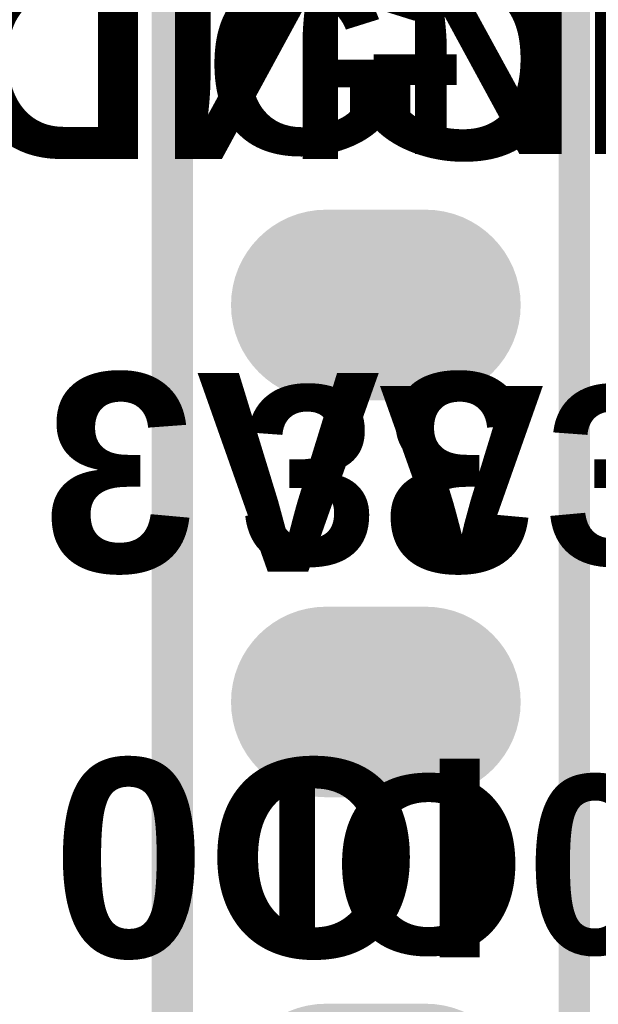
# Model space of a CAD drawing. Header units: inches. Extents: x 0.993 to 1.777, y -0.01 to 0.861.
# Tile 7 of 13: x 1 to 1.146, y 0.379 to 0.627. Entities that reach past the tile are written whole.
import ezdxf

# ---------------------------------------------------------------- set-up
doc = ezdxf.new("R2010")
doc.units = ezdxf.units.IN
doc.header["$MEASUREMENT"] = 0
for name, color, linetype in [('Bottom Layer', 5, 'Continuous'), ('Bottom Overlay', 54, 'Continuous'), ('Bottom Solder', 6, 'Continuous'), ('GND', 76, 'Continuous'), ('Keep-Out Layer', 6, 'Continuous'), ('Multi-Layer', 9, 'Continuous'), ('Pad Holes', 156, 'Continuous'), ('Top Layer', 1, 'Continuous'), ('Top Overlay', 2, 'Continuous'), ('Top Solder', 216, 'Continuous'), ('VCC', 16, 'Continuous')]:
    doc.layers.add(name, color=color, linetype=linetype)
doc.styles.add('Arial_Bold', font='txt', dxfattribs={"height": 0.2})

# ---------------------------------------------------------------- blocks, each defined once
blk = doc.blocks.new('SIP8_B_21')
at = {"layer": 'Bottom Layer'}
h = blk.add_hatch(color=5, dxfattribs=at)
edge = h.paths.add_edge_path()
edge.add_arc((-0.0125, 0.3), 0.02, 90, 270)
edge.add_line((-0.0125, 0.28), (0.0125, 0.28))
edge.add_arc((0.0125, 0.3), 0.02, 270, 450)
edge.add_line((0.0125, 0.32), (-0.0125, 0.32))
h = blk.add_hatch(color=5, dxfattribs=at)
edge = h.paths.add_edge_path()
edge.add_arc((-0.0125, 0.2), 0.02, 90, 270)
edge.add_line((-0.0125, 0.18), (0.0125, 0.18))
edge.add_arc((0.0125, 0.2), 0.02, 270, 450)
edge.add_line((0.0125, 0.22), (-0.0125, 0.22))
at = {"layer": 'Bottom Solder'}
h = blk.add_hatch(color=6, dxfattribs=at)
edge = h.paths.add_edge_path()
edge.add_arc((-0.0125, 0.4), 0.024, 90, 270)
edge.add_line((-0.0125, 0.376), (0.0125, 0.376))
edge.add_arc((0.0125, 0.4), 0.024, 270, 450)
edge.add_line((0.0125, 0.424), (-0.0125, 0.424))
h = blk.add_hatch(color=6, dxfattribs=at)
edge = h.paths.add_edge_path()
edge.add_arc((-0.0125, 0.3), 0.024, 90, 270)
edge.add_line((-0.0125, 0.276), (0.0125, 0.276))
edge.add_arc((0.0125, 0.3), 0.024, 270, 450)
edge.add_line((0.0125, 0.324), (-0.0125, 0.324))
h = blk.add_hatch(color=6, dxfattribs=at)
edge = h.paths.add_edge_path()
edge.add_arc((-0.0125, 0.2), 0.024, 90, 270)
edge.add_line((-0.0125, 0.176), (0.0125, 0.176))
edge.add_arc((0.0125, 0.2), 0.024, 270, 450)
edge.add_line((0.0125, 0.224), (-0.0125, 0.224))
at = {"layer": 'GND'}
h = blk.add_hatch(color=76, dxfattribs=at)
edge = h.paths.add_edge_path()
edge.add_arc((-0.0125, 0.3), 0.02, 90, 270)
edge.add_line((-0.0125, 0.28), (0.0125, 0.28))
edge.add_arc((0.0125, 0.3), 0.02, 270, 450)
edge.add_line((0.0125, 0.32), (-0.0125, 0.32))
h = blk.add_hatch(color=76, dxfattribs=at)
edge = h.paths.add_edge_path()
edge.add_arc((-0.0125, 0.2), 0.02, 90, 270)
edge.add_line((-0.0125, 0.18), (0.0125, 0.18))
edge.add_arc((0.0125, 0.2), 0.02, 270, 450)
edge.add_line((0.0125, 0.22), (-0.0125, 0.22))
at = {"layer": 'Multi-Layer'}
h = blk.add_hatch(color=9, dxfattribs=at)
edge = h.paths.add_edge_path()
edge.add_arc((-0.0125, 0.3), 0.02, 90, 270)
edge.add_line((-0.0125, 0.28), (0.0125, 0.28))
edge.add_arc((0.0125, 0.3), 0.02, 270, 450)
edge.add_line((0.0125, 0.32), (-0.0125, 0.32))
h = blk.add_hatch(color=9, dxfattribs=at)
edge = h.paths.add_edge_path()
edge.add_arc((-0.0125, 0.2), 0.02, 90, 270)
edge.add_line((-0.0125, 0.18), (0.0125, 0.18))
edge.add_arc((0.0125, 0.2), 0.02, 270, 450)
edge.add_line((0.0125, 0.22), (-0.0125, 0.22))
at = {"layer": 'Pad Holes'}
h = blk.add_hatch(color=7, dxfattribs=at)
edge = h.paths.add_edge_path()
edge.add_arc((0, 0.3), 0.0175, 0, 360)
h = blk.add_hatch(color=7, dxfattribs=at)
edge = h.paths.add_edge_path()
edge.add_arc((0, 0.2), 0.0175, 0, 360)
at = {"layer": 'Top Layer'}
h = blk.add_hatch(color=1, dxfattribs=at)
edge = h.paths.add_edge_path()
edge.add_arc((-0.0125, 0.3), 0.02, 90, 270)
edge.add_line((-0.0125, 0.28), (0.0125, 0.28))
edge.add_arc((0.0125, 0.3), 0.02, 270, 450)
edge.add_line((0.0125, 0.32), (-0.0125, 0.32))
h = blk.add_hatch(color=1, dxfattribs=at)
edge = h.paths.add_edge_path()
edge.add_arc((-0.0125, 0.2), 0.02, 90, 270)
edge.add_line((-0.0125, 0.18), (0.0125, 0.18))
edge.add_arc((0.0125, 0.2), 0.02, 270, 450)
edge.add_line((0.0125, 0.22), (-0.0125, 0.22))
at = {"layer": 'Top Solder'}
h = blk.add_hatch(color=216, dxfattribs=at)
edge = h.paths.add_edge_path()
edge.add_arc((-0.0125, 0.4), 0.024, 90, 270)
edge.add_line((-0.0125, 0.376), (0.0125, 0.376))
edge.add_arc((0.0125, 0.4), 0.024, 270, 450)
edge.add_line((0.0125, 0.424), (-0.0125, 0.424))
h = blk.add_hatch(color=216, dxfattribs=at)
edge = h.paths.add_edge_path()
edge.add_arc((-0.0125, 0.3), 0.024, 90, 270)
edge.add_line((-0.0125, 0.276), (0.0125, 0.276))
edge.add_arc((0.0125, 0.3), 0.024, 270, 450)
edge.add_line((0.0125, 0.324), (-0.0125, 0.324))
h = blk.add_hatch(color=216, dxfattribs=at)
edge = h.paths.add_edge_path()
edge.add_arc((-0.0125, 0.2), 0.024, 90, 270)
edge.add_line((-0.0125, 0.176), (0.0125, 0.176))
edge.add_arc((0.0125, 0.2), 0.024, 270, 450)
edge.add_line((0.0125, 0.224), (-0.0125, 0.224))
at = {"layer": 'VCC'}
h = blk.add_hatch(color=16, dxfattribs=at)
edge = h.paths.add_edge_path()
edge.add_arc((-0.0125, 0.3), 0.02, 90, 270)
edge.add_line((-0.0125, 0.28), (0.0125, 0.28))
edge.add_arc((0.0125, 0.3), 0.02, 270, 450)
edge.add_line((0.0125, 0.32), (-0.0125, 0.32))
h = blk.add_hatch(color=16, dxfattribs=at)
edge = h.paths.add_edge_path()
edge.add_arc((-0.0125, 0.2), 0.02, 90, 270)
edge.add_line((-0.0125, 0.18), (0.0125, 0.18))
edge.add_arc((0.0125, 0.2), 0.02, 270, 450)
edge.add_line((0.0125, 0.22), (-0.0125, 0.22))
at = {"layer": 'Top Overlay'}
for points in [[(-0.05, 0.76117, 0.00787, 0.00787, 0), (-0.05, -0.06143, 0.00787, 0.00787, 0)], [(0.05, 0.76117, 0.00787, 0.00787, 0), (0.05, -0.06143, 0.00787, 0.00787, 0)]]:
    blk.add_lwpolyline(points, format="xyseb", dxfattribs=at)

msp = doc.modelspace()

# ---------------------------------------------------------------- linework, layer by layer
at = {"layer": 'Keep-Out Layer'}
msp.add_lwpolyline([(1.03596, -0.00782, 0.005, 0.005, 0), (1.03596, 0.81895, 0.005, 0.005, 0)], format="xyseb", dxfattribs=at)

# ---------------------------------------------------------------- block references
at = {"rotation": 180}
msp.add_blockref('SIP8_B_21', (1.08996, 0.75557), dxfattribs=at)

# ---------------------------------------------------------------- texts
at = {"layer": 'Bottom Overlay', "style": 'Arial_Bold', "text_generation_flag": 2}
for s, p in [('GND', (1.13942, 0.59234)), ('3V3', (1.13, 0.4884)), ('IO0', (1.1208, 0.39128))]:
    msp.add_text(s, height=0.05, rotation=360, dxfattribs=at).set_placement(p)
at = {"layer": 'Top Overlay', "style": 'Arial_Bold'}
for s, p in [('GND', (1.0467, 0.5936)), ('3V3', (1.0556, 0.4902)), ('IO0', (1.0614, 0.3921))]:
    msp.add_text(s, height=0.045, rotation=360, dxfattribs=at).set_placement(p)

doc.saveas('drawing.dxf')
